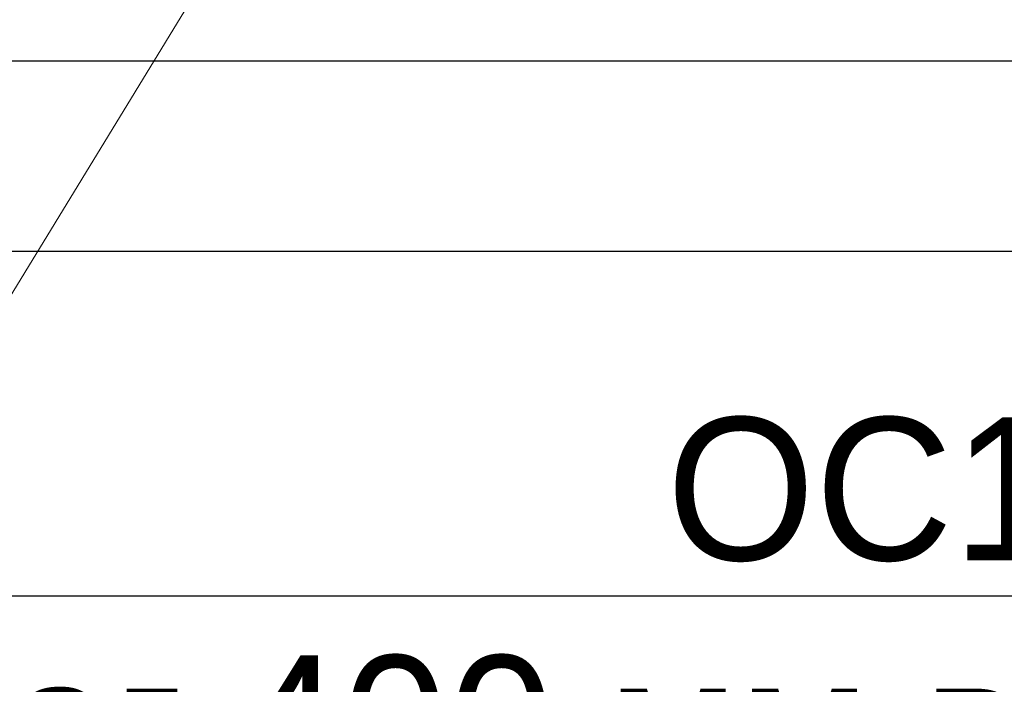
# Model space of a CAD drawing. Extents: x -764262 to 2885205, y 359641 to 616597.
# Tile 57 of 97: x 666820 to 668496, y 428331 to 429462. Entities that reach past the tile are written whole.
import ezdxf

# ---------------------------------------------------------------- set-up
doc = ezdxf.new("R2010")
doc.units = 0
doc.header["$LTSCALE"] = 50
doc.header["$MEASUREMENT"] = 0
doc.layers.get('0').update_dxf_attribs({"linetype": 'CONTINUOUS', "lineweight": 15})
doc.layers.add('gorunus', color=11, linetype='CONTINUOUS')
doc.layers.add('PDF _0', color=7, linetype='CONTINUOUS')
doc.layers.add('MIM_DUVAR_WALL_50', color=7, linetype='CONTINUOUS', lineweight=30)
doc.styles.add('MtXpl_ISOCPEUR_1', font='txt')

msp = doc.modelspace()

# ---------------------------------------------------------------- linework, layer by layer
msp.add_line((666492.048, 428480.953), (667548.841, 430211.962))
at = {"layer": 'gorunus', "color": 0}
msp.add_line((662552.668, 429067.617), (669296.928, 429067.617), dxfattribs=at)
at = {"layer": 'MIM_DUVAR_WALL_50', "color": 0}
msp.add_line((662876.668, 429391.617), (669262.253, 429391.617), dxfattribs=at)
at = {"layer": 'PDF _0', "color": 7, "lineweight": 25}
msp.add_lwpolyline([(670642.199, 428480.953), (666492.048, 428480.953)], dxfattribs=at)

# ---------------------------------------------------------------- texts
at = {"insert": (666373.02, 428784.851), "char_height": 243, "width": 4498.65584, "attachment_point": 1, "style": 'MtXpl_ISOCPEUR_1'}
msp.add_mtext('\\pi1547.74284;ОС1 ∅8 АI\\P\\pi164.61015;шаг 400 мм в шах. порядке ', dxfattribs=at)

doc.saveas('drawing.dxf')
